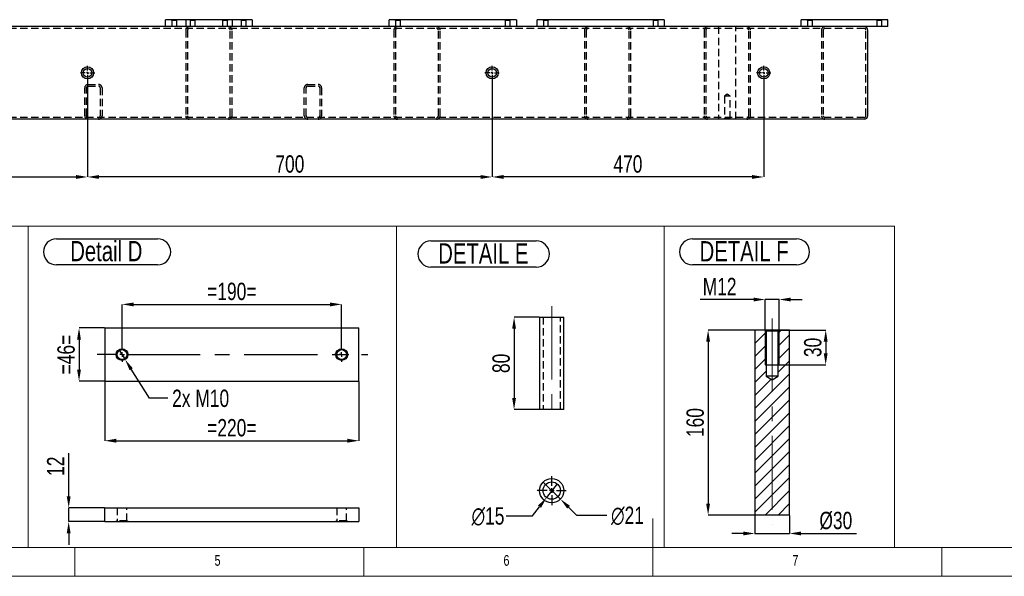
# Model space of a CAD drawing. Header units: millimetres. Extents: x 5 to 589, y 5 to 415.
# Tile 3 of 12: x 187 to 358, y 5 to 101. Entities that reach past the tile are written whole.
import ezdxf

# ---------------------------------------------------------------- set-up
doc = ezdxf.new("R2010")
doc.units = ezdxf.units.MM
doc.header["$PDSIZE"] = -1
doc.linetypes.add('CENTERX2', pattern=[20.32, 12.7, -2.54, 2.54, -2.54])
doc.linetypes.add('HIDDEN', pattern=[1.905, 1.27, -0.635])
for name, color, linetype in [('COTES', 1, 'Continuous'), ('NOTES', 6, 'Continuous'), ('TRAIT-FINS', 9, 'Continuous'), ('TRAIT-MIXTES', 3, 'CENTERX2'), ('TRAIT-TIRET', 2, 'HIDDEN')]:
    doc.layers.add(name, color=color, linetype=linetype)
doc.layers.add('TRAIT-FORT', color=4, linetype='Continuous', lineweight=25)
doc.styles.add('SLDTEXTSTYLE0', font='TXT', dxfattribs={"width": 0.75})
doc.dimstyles.new('SLDDIMSTYLE0', dxfattribs={"dimtxt": 3, "dimasz": 2, "dimexe": 0, "dimexo": 0.0625, "dimgap": 0.75, "dimtad": 1, "dimdec": 0, "dimlfac": 10, "dimrnd": 1e-09, "dimzin": 12, "dimdsep": 46, "dimtxsty": 'SLDTEXTSTYLE0', "dimsah": 1, "dimcen": 0.09, "dimadec": 0, "dimazin": 3, "dimtfac": 1, "dimtdec": 0, "dimtofl": 0, "dimtmove": 0, "dimatfit": 3, "dimfxl": 1, "dimfrac": 2, "dimtolj": 1, "dimtzin": 12, "dimarcsym": 0})
doc.dimstyles.new('SLDDIMSTYLE4', dxfattribs={"dimtxt": 3, "dimasz": 2, "dimexe": 0, "dimexo": 0.0625, "dimgap": 0.75, "dimtad": 1, "dimdec": 0, "dimlfac": 5, "dimrnd": 1e-09, "dimzin": 12, "dimdsep": 46, "dimtxsty": 'SLDTEXTSTYLE0', "dimsah": 1, "dimcen": 0.09, "dimadec": 0, "dimazin": 3, "dimtfac": 1, "dimtdec": 0, "dimtmove": 0, "dimatfit": 0, "dimfxl": 1, "dimfrac": 2, "dimtolj": 1, "dimtzin": 12, "dimarcsym": 0})
doc.dimstyles.new('SLDDIMSTYLE5', dxfattribs={"dimtxt": 3, "dimasz": 2, "dimexe": 0, "dimexo": 0.0625, "dimgap": 0.75, "dimtad": 1, "dimdec": 0, "dimlfac": 5, "dimrnd": 1e-09, "dimzin": 12, "dimdsep": 46, "dimtxsty": 'SLDTEXTSTYLE0', "dimsah": 1, "dimcen": 0.09, "dimadec": 0, "dimazin": 3, "dimtfac": 1, "dimtdec": 0, "dimtofl": 0, "dimtmove": 0, "dimatfit": 3, "dimfxl": 1, "dimfrac": 2, "dimtolj": 1, "dimtzin": 12, "dimarcsym": 0})
doc.dimstyles.new('SLDDIMSTYLE6', dxfattribs={"dimtxt": 3, "dimasz": 2, "dimexe": 0, "dimexo": 0.0625, "dimgap": 0.75, "dimtad": 0, "dimtih": 1, "dimtoh": 1, "dimdec": 0, "dimlfac": 5, "dimrnd": 1e-09, "dimzin": 12, "dimdsep": 46, "dimtxsty": 'SLDTEXTSTYLE0', "dimblk1": 'NONE', "dimsah": 1, "dimcen": 0, "dimadec": 0, "dimazin": 3, "dimtfac": 1, "dimtdec": 0, "dimtmove": 0, "dimatfit": 3, "dimldrblk": 'NONE', "dimfxl": 1, "dimfrac": 2, "dimtolj": 1, "dimtzin": 12, "dimarcsym": 0})
doc.dimstyles.new('SLDDIMSTYLE7', dxfattribs={"dimtxt": 3, "dimasz": 2, "dimexe": 0, "dimexo": 0.0625, "dimgap": 0.75, "dimtad": 0, "dimtih": 1, "dimtoh": 1, "dimdec": 0, "dimlfac": 5, "dimrnd": 1e-09, "dimzin": 12, "dimdsep": 46, "dimtxsty": 'SLDTEXTSTYLE0', "dimblk1": 'NONE', "dimsah": 1, "dimcen": 0, "dimadec": 0, "dimazin": 3, "dimtfac": 1, "dimtdec": 0, "dimtmove": 0, "dimatfit": 3, "dimldrblk": 'NONE', "dimfxl": 1, "dimfrac": 2, "dimtolj": 1, "dimtzin": 12, "dimarcsym": 0})

# ---------------------------------------------------------------- blocks, each defined once
blk = doc.blocks.new('_D_19')
at = {"layer": 'COTES', "color": 0, "lineweight": -2, "transparency": 16777216}
for p, q in [((205.16, 44.66), (205.16, 52.03)), ((207.16, 52.03), (241.16, 52.03)), ((243.16, 44.66), (243.16, 52.03))]:
    blk.add_line(p, q, dxfattribs=at)
at = {"layer": 'COTES', "color": 0, "transparency": 16777216}
for points in [[(207.16, 52.36), (207.16, 51.69), (205.16, 52.03)], [(241.16, 52.36), (241.16, 51.69), (243.16, 52.03)]]:
    blk.add_solid(points, dxfattribs=at)
at = {"layer": 'Defpoints', "color": 0, "transparency": 16777216}
for p in [(243.16, 52.03), (205.16, 44.6), (243.16, 44.6)]:
    blk.add_point(p, dxfattribs=at)
at = {"layer": 'COTES', "color": 0, "transparency": 16777216, "insert": (224.16, 55.78), "char_height": 3, "attachment_point": 2, "style": 'SLDTEXTSTYLE0'}
blk.add_mtext('\\A1;=190=', dxfattribs=at)
blk = doc.blocks.new('_D_20')
at = {"layer": 'COTES', "color": 0, "lineweight": -2, "transparency": 16777216}
for p, q in [((202.16, 38.69), (202.16, 28.45)), ((246.16, 38.69), (246.16, 28.45)), ((204.16, 28.45), (244.16, 28.45))]:
    blk.add_line(p, q, dxfattribs=at)
at = {"layer": 'COTES', "color": 0, "transparency": 16777216}
for points in [[(204.16, 28.79), (204.16, 28.12), (202.16, 28.45)], [(244.16, 28.79), (244.16, 28.12), (246.16, 28.45)]]:
    blk.add_solid(points, dxfattribs=at)
at = {"layer": 'Defpoints', "color": 0, "transparency": 16777216}
for p in [(202.16, 38.75), (246.16, 38.75), (246.16, 28.45)]:
    blk.add_point(p, dxfattribs=at)
at = {"layer": 'COTES', "color": 0, "transparency": 16777216, "insert": (224.16, 32.2), "char_height": 3, "attachment_point": 2, "style": 'SLDTEXTSTYLE0'}
blk.add_mtext('\\A1;=220=', dxfattribs=at)
blk = doc.blocks.new('_D_21')
at = {"layer": 'COTES', "color": 0, "lineweight": -2, "transparency": 16777216}
for p, q in [((202.1, 47.95), (197.72, 47.95)), ((197.72, 45.95), (197.72, 40.75)), ((202.1, 38.75), (197.72, 38.75))]:
    blk.add_line(p, q, dxfattribs=at)
at = {"layer": 'COTES', "color": 0, "transparency": 16777216}
for points in [[(197.38, 45.95), (198.05, 45.95), (197.72, 47.95)], [(197.38, 40.75), (198.05, 40.75), (197.72, 38.75)]]:
    blk.add_solid(points, dxfattribs=at)
at = {"layer": 'Defpoints', "color": 0, "transparency": 16777216}
for p in [(202.16, 47.95), (197.72, 38.75), (202.16, 38.75)]:
    blk.add_point(p, dxfattribs=at)
at = {"layer": 'COTES', "color": 0, "transparency": 16777216, "insert": (193.97, 43.35), "char_height": 3, "attachment_point": 2, "rotation": 90, "style": 'SLDTEXTSTYLE0'}
blk.add_mtext('\\A1;=46=', dxfattribs=at)
blk = doc.blocks.new('_D_22')
at = {"layer": 'COTES', "color": 0, "lineweight": -2, "transparency": 16777216}
for p, q in [((204.63, 44.2), (205.69, 42.5)), ((209.89, 35.79), (206.75, 40.8)), ((213.08, 35.79), (209.89, 35.79))]:
    blk.add_line(p, q, dxfattribs=at)
at = {"layer": 'COTES', "color": 0, "transparency": 16777216}
blk.add_solid([(207.03, 40.98), (206.47, 40.63), (205.69, 42.5)], dxfattribs=at)
at = {"layer": 'Defpoints', "color": 0, "transparency": 16777216}
for p in [(204.63, 44.2), (205.69, 42.5)]:
    blk.add_point(p, dxfattribs=at)
at = {"layer": 'COTES', "color": 0, "transparency": 16777216, "insert": (213.83, 37.29), "char_height": 3, "attachment_point": 1, "style": 'SLDTEXTSTYLE0'}
blk.add_mtext('\\A1;2x M10', dxfattribs=at)
blk = doc.blocks.new('_None')
blk = doc.blocks.new('SW_NOTE_35')
at = {"layer": 'NOTES', "color": 0}
for p, q in [((-0.02, 4.9), (17.47, 4.9)), ((17.47, 0.37), (-0.02, 0.37))]:
    blk.add_line(p, q, dxfattribs=at)
for centre, start, end in [((-0.02, 2.63), 90, 270), ((17.47, 2.63), 270, 90)]:
    blk.add_arc(centre, 2.26, start, end, dxfattribs=at)
at = {"layer": 'NOTES', "color": 0, "insert": (8.59, 4.51), "char_height": 3.5, "attachment_point": 2, "style": 'SLDTEXTSTYLE0'}
blk.add_mtext('Detail D', dxfattribs=at)
blk = doc.blocks.new('SW_CENTERMARKSYMBOL_7')
at = {"layer": 'TRAIT-MIXTES', "color": 0}
for p, q in [((-0.8, 0), (-1.25, 0)), ((0, 0), (-0.4, 0)), ((0, 0.8), (0, 1.25)), ((0, 0), (0, 0.4)), ((0, 0), (0, -0.4)), ((0, 0), (0.4, 0)), ((0.8, 0), (1.25, 0)), ((0, -0.8), (0, -1.25))]:
    blk.add_line(p, q, dxfattribs=at)
blk = doc.blocks.new('SW_CENTERMARKSYMBOL_8')
at = {"layer": 'TRAIT-MIXTES', "color": 0}
for p, q in [((-0.8, 0), (-4.33, 0)), ((0, 0), (-0.4, 0)), ((0, 0.8), (0, 1.25)), ((0, 0), (0, 0.4)), ((0, 0), (0, -0.4)), ((0, 0), (0.4, 0)), ((0.8, 0), (42.56, 0)), ((0, -0.8), (0, -1.25))]:
    blk.add_line(p, q, dxfattribs=at)
blk = doc.blocks.new('_D_23')
at = {"layer": 'COTES', "color": 0, "lineweight": -2, "transparency": 16777216}
for p, q in [((277.36, 49.83), (273, 49.83)), ((273, 47.83), (273, 35.83)), ((277.36, 33.83), (273, 33.83))]:
    blk.add_line(p, q, dxfattribs=at)
at = {"layer": 'COTES', "color": 0, "transparency": 16777216}
for points in [[(272.67, 47.83), (273.33, 47.83), (273, 49.83)], [(272.67, 35.83), (273.33, 35.83), (273, 33.83)]]:
    blk.add_solid(points, dxfattribs=at)
at = {"layer": 'Defpoints', "color": 0, "transparency": 16777216}
for p in [(277.42, 49.83), (273, 33.83), (277.42, 33.83)]:
    blk.add_point(p, dxfattribs=at)
at = {"layer": 'COTES', "color": 0, "transparency": 16777216, "insert": (269.25, 41.83), "char_height": 3, "attachment_point": 2, "rotation": 90, "style": 'SLDTEXTSTYLE0'}
blk.add_mtext('\\A1;80', dxfattribs=at)
blk = doc.blocks.new('SW_NOTE_36')
at = {"layer": 'NOTES', "color": 0}
for p, q in [((-0.1, 4.92), (18.14, 4.92)), ((18.14, 0.4), (-0.1, 0.4))]:
    blk.add_line(p, q, dxfattribs=at)
for centre, start, end in [((-0.1, 2.66), 90, 270), ((18.14, 2.66), 270, 90)]:
    blk.add_arc(centre, 2.26, start, end, dxfattribs=at)
at = {"layer": 'NOTES', "color": 0, "insert": (8.97, 4.51), "char_height": 3.5, "attachment_point": 2, "style": 'SLDTEXTSTYLE0'}
blk.add_mtext('DETAIL E', dxfattribs=at)
blk = doc.blocks.new('_D_31')
at = {"layer": 'COTES', "color": 0, "lineweight": -2, "transparency": 16777216}
for p, q in [((195.93, 18.85), (195.93, 26.29)), ((202.1, 16.85), (195.93, 16.85)), ((195.93, 14.45), (195.93, 16.85)), ((202.1, 14.45), (195.93, 14.45)), ((195.93, 12.45), (195.93, 10.45))]:
    blk.add_line(p, q, dxfattribs=at)
at = {"layer": 'COTES', "color": 0, "transparency": 16777216}
for points in [[(195.59, 18.85), (196.26, 18.85), (195.93, 16.85)], [(195.59, 12.45), (196.26, 12.45), (195.93, 14.45)]]:
    blk.add_solid(points, dxfattribs=at)
at = {"layer": 'Defpoints', "color": 0, "transparency": 16777216}
for p in [(195.93, 16.85), (202.16, 16.85), (202.16, 14.45)]:
    blk.add_point(p, dxfattribs=at)
at = {"layer": 'COTES', "color": 0, "transparency": 16777216, "insert": (192.18, 24.04), "char_height": 3, "attachment_point": 2, "rotation": 90, "style": 'SLDTEXTSTYLE0'}
blk.add_mtext('\\A1;12', dxfattribs=at)
blk = doc.blocks.new('_D_32')
at = {"layer": 'COTES', "color": 0, "lineweight": -2, "transparency": 16777216}
for p, q in [((280.43, 21.02), (278.62, 18.63)), ((271.65, 15.44), (276.2, 15.44)), ((276.2, 15.44), (277.41, 17.03))]:
    blk.add_line(p, q, dxfattribs=at)
at = {"layer": 'COTES', "color": 0, "transparency": 16777216}
blk.add_solid([(277.14, 17.24), (277.67, 16.83), (278.62, 18.63)], dxfattribs=at)
at = {"layer": 'Defpoints', "color": 0, "transparency": 16777216}
for p in [(280.43, 21.02), (278.62, 18.63)]:
    blk.add_point(p, dxfattribs=at)
at = {"layer": 'COTES', "color": 0, "transparency": 16777216, "insert": (265.65, 16.94), "char_height": 3, "attachment_point": 1, "style": 'SLDTEXTSTYLE0'}
blk.add_mtext('\\A1;∅15', dxfattribs=at)
blk = doc.blocks.new('_D_33')
at = {"layer": 'COTES', "color": 0, "lineweight": -2, "transparency": 16777216}
for p, q in [((278.03, 21.29), (281.02, 18.35)), ((283.87, 15.54), (282.44, 16.94)), ((289.04, 15.54), (283.87, 15.54))]:
    blk.add_line(p, q, dxfattribs=at)
at = {"layer": 'COTES', "color": 0, "transparency": 16777216}
blk.add_solid([(282.68, 17.18), (282.21, 16.71), (281.02, 18.35)], dxfattribs=at)
at = {"layer": 'Defpoints', "color": 0, "transparency": 16777216}
for p in [(278.03, 21.29), (281.02, 18.35)]:
    blk.add_point(p, dxfattribs=at)
at = {"layer": 'COTES', "color": 0, "transparency": 16777216, "insert": (289.79, 17.04), "char_height": 3, "attachment_point": 1, "style": 'SLDTEXTSTYLE0'}
blk.add_mtext('\\A1;∅21', dxfattribs=at)
blk = doc.blocks.new('SW_CENTERMARKSYMBOL_13')
at = {"layer": 'TRAIT-MIXTES', "color": 0}
for p, q in [((0, 0.8), (0, 2.5)), ((-0.8, 0), (-2.5, 0)), ((0, 0), (-0.4, 0)), ((0, 0), (0, 0.4)), ((0, 0), (0, -0.4)), ((0, 0), (0.4, 0)), ((0.8, 0), (2.5, 0)), ((0, -0.8), (0, -2.5))]:
    blk.add_line(p, q, dxfattribs=at)
blk = doc.blocks.new('_D_34')
at = {"layer": 'COTES', "color": 0, "lineweight": -2, "transparency": 16777216}
for p, q in [((314.67, 15.52), (314.67, 12.41)), ((320.67, 15.52), (320.67, 12.41)), ((312.67, 12.41), (310.67, 12.41)), ((314.67, 12.41), (320.67, 12.41)), ((322.67, 12.41), (332.25, 12.41))]:
    blk.add_line(p, q, dxfattribs=at)
at = {"layer": 'COTES', "color": 0, "transparency": 16777216}
for points in [[(312.67, 12.74), (312.67, 12.07), (314.67, 12.41)], [(322.67, 12.74), (322.67, 12.07), (320.67, 12.41)]]:
    blk.add_solid(points, dxfattribs=at)
at = {"layer": 'Defpoints', "color": 0, "transparency": 16777216}
for p in [(314.67, 15.59), (320.67, 15.59), (314.67, 12.41)]:
    blk.add_point(p, dxfattribs=at)
at = {"layer": 'COTES', "color": 0, "transparency": 16777216, "insert": (328.68, 16.16), "char_height": 3, "attachment_point": 2, "style": 'SLDTEXTSTYLE0'}
blk.add_mtext('\\A1;%%c30', dxfattribs=at)
blk = doc.blocks.new('_D_35')
at = {"layer": 'COTES', "color": 0, "lineweight": -2, "transparency": 16777216}
for p, q in [((314.61, 47.59), (306.58, 47.59)), ((306.58, 45.59), (306.58, 17.59)), ((314.61, 15.59), (306.58, 15.59))]:
    blk.add_line(p, q, dxfattribs=at)
at = {"layer": 'COTES', "color": 0, "transparency": 16777216}
for points in [[(306.24, 45.59), (306.91, 45.59), (306.58, 47.59)], [(306.24, 17.59), (306.91, 17.59), (306.58, 15.59)]]:
    blk.add_solid(points, dxfattribs=at)
at = {"layer": 'Defpoints', "color": 0, "transparency": 16777216}
for p in [(314.67, 47.59), (306.58, 15.59), (314.67, 15.59)]:
    blk.add_point(p, dxfattribs=at)
at = {"layer": 'COTES', "color": 0, "transparency": 16777216, "insert": (302.83, 31.59), "char_height": 3, "attachment_point": 2, "rotation": 90, "style": 'SLDTEXTSTYLE0'}
blk.add_mtext('\\A1;160', dxfattribs=at)
blk = doc.blocks.new('_D_36')
at = {"layer": 'COTES', "color": 0, "lineweight": -2, "transparency": 16777216}
for p, q in [((316.53, 47.59), (326.93, 47.59)), ((326.93, 45.59), (326.93, 43.59)), ((316.53, 41.59), (326.93, 41.59))]:
    blk.add_line(p, q, dxfattribs=at)
at = {"layer": 'COTES', "color": 0, "transparency": 16777216}
for points in [[(326.59, 45.59), (327.26, 45.59), (326.93, 47.59)], [(326.59, 43.59), (327.26, 43.59), (326.93, 41.59)]]:
    blk.add_solid(points, dxfattribs=at)
at = {"layer": 'Defpoints', "color": 0, "transparency": 16777216}
for p in [(316.47, 47.59), (316.47, 41.59), (326.93, 41.59)]:
    blk.add_point(p, dxfattribs=at)
at = {"layer": 'COTES', "color": 0, "transparency": 16777216, "insert": (323.18, 44.59), "char_height": 3, "attachment_point": 2, "rotation": 90, "style": 'SLDTEXTSTYLE0'}
blk.add_mtext('\\A1;30', dxfattribs=at)
blk = doc.blocks.new('_D_37')
at = {"layer": 'COTES', "color": 0, "lineweight": -2, "transparency": 16777216}
for p, q in [((314.47, 52.87), (305.19, 52.87)), ((316.47, 47.65), (316.47, 52.87)), ((318.87, 52.87), (316.47, 52.87)), ((318.87, 47.65), (318.87, 52.87)), ((320.87, 52.87), (322.87, 52.87))]:
    blk.add_line(p, q, dxfattribs=at)
at = {"layer": 'COTES', "color": 0, "transparency": 16777216}
for points in [[(314.47, 53.2), (314.47, 52.54), (316.47, 52.87)], [(320.87, 53.2), (320.87, 52.54), (318.87, 52.87)]]:
    blk.add_solid(points, dxfattribs=at)
at = {"layer": 'Defpoints', "color": 0, "transparency": 16777216}
for p in [(318.87, 52.87), (316.47, 47.59), (318.87, 47.59)]:
    blk.add_point(p, dxfattribs=at)
at = {"layer": 'COTES', "color": 0, "transparency": 16777216, "insert": (308.57, 56.62), "char_height": 3, "attachment_point": 2, "style": 'SLDTEXTSTYLE0'}
blk.add_mtext('\\A1;M12', dxfattribs=at)
blk = doc.blocks.new('SW_NOTE_38')
at = {"layer": 'NOTES', "color": 0}
for p, q in [((-0.06, 4.93), (17.93, 4.93)), ((17.93, 0.4), (-0.06, 0.4))]:
    blk.add_line(p, q, dxfattribs=at)
for centre, start, end in [((-0.06, 2.66), 90, 270), ((17.93, 2.66), 270, 90)]:
    blk.add_arc(centre, 2.26, start, end, dxfattribs=at)
at = {"layer": 'NOTES', "color": 0, "insert": (8.86, 4.51), "char_height": 3.5, "attachment_point": 2, "style": 'SLDTEXTSTYLE0'}
blk.add_mtext('DETAIL F', dxfattribs=at)
blk = doc.blocks.new('_D_67')
at = {"layer": 'COTES', "color": 0, "lineweight": -2, "transparency": 16777216}
for p, q in [((119.2, 90.76), (119.2, 74.07)), ((199.2, 90.76), (199.2, 74.07)), ((121.2, 74.07), (197.2, 74.07))]:
    blk.add_line(p, q, dxfattribs=at)
at = {"layer": 'COTES', "color": 0, "transparency": 16777216}
for points in [[(121.2, 74.41), (121.2, 73.74), (119.2, 74.07)], [(197.2, 74.41), (197.2, 73.74), (199.2, 74.07)]]:
    blk.add_solid(points, dxfattribs=at)
at = {"layer": 'Defpoints', "color": 0, "transparency": 16777216}
for p in [(119.2, 90.82), (199.2, 90.82), (199.2, 74.07)]:
    blk.add_point(p, dxfattribs=at)
at = {"layer": 'COTES', "color": 0, "transparency": 16777216, "insert": (159.2, 77.82), "char_height": 3, "attachment_point": 2, "style": 'SLDTEXTSTYLE0'}
blk.add_mtext('\\A1;800', dxfattribs=at)
blk = doc.blocks.new('_D_68')
at = {"layer": 'COTES', "color": 0, "lineweight": -2, "transparency": 16777216}
for p, q in [((199.2, 90.76), (199.2, 74.07)), ((269.2, 90.76), (269.2, 74.07)), ((267.2, 74.07), (201.2, 74.07))]:
    blk.add_line(p, q, dxfattribs=at)
at = {"layer": 'COTES', "color": 0, "transparency": 16777216}
for points in [[(201.2, 74.41), (201.2, 73.74), (199.2, 74.07)], [(267.2, 74.41), (267.2, 73.74), (269.2, 74.07)]]:
    blk.add_solid(points, dxfattribs=at)
at = {"layer": 'Defpoints', "color": 0, "transparency": 16777216}
for p in [(199.2, 90.82), (269.2, 90.82), (199.2, 74.07)]:
    blk.add_point(p, dxfattribs=at)
at = {"layer": 'COTES', "color": 0, "transparency": 16777216, "insert": (234.2, 77.82), "char_height": 3, "attachment_point": 2, "style": 'SLDTEXTSTYLE0'}
blk.add_mtext('\\A1;700', dxfattribs=at)
blk = doc.blocks.new('_D_69')
at = {"layer": 'COTES', "color": 0, "lineweight": -2, "transparency": 16777216}
for p, q in [((269.2, 90.76), (269.2, 74.07)), ((316.2, 90.76), (316.2, 74.07)), ((314.2, 74.07), (271.2, 74.07))]:
    blk.add_line(p, q, dxfattribs=at)
at = {"layer": 'COTES', "color": 0, "transparency": 16777216}
for points in [[(271.2, 74.41), (271.2, 73.74), (269.2, 74.07)], [(314.2, 74.41), (314.2, 73.74), (316.2, 74.07)]]:
    blk.add_solid(points, dxfattribs=at)
at = {"layer": 'Defpoints', "color": 0, "transparency": 16777216}
for p in [(269.2, 90.82), (316.2, 90.82), (269.2, 74.07)]:
    blk.add_point(p, dxfattribs=at)
at = {"layer": 'COTES', "color": 0, "transparency": 16777216, "insert": (292.7, 77.82), "char_height": 3, "attachment_point": 2, "style": 'SLDTEXTSTYLE0'}
blk.add_mtext('\\A1;470', dxfattribs=at)
blk = doc.blocks.new('SW_CENTERMARKSYMBOL_62')
at = {"layer": 'TRAIT-MIXTES', "color": 0}
for p, q in [((-0.4, 0), (-1.25, 0)), ((0, 0), (-0.2, 0)), ((0, 0.4), (0, 1.25)), ((0, 0), (0, 0.2)), ((0, 0), (0, -0.2)), ((0, 0), (0.2, 0)), ((0.4, 0), (1.25, 0)), ((0, -0.4), (0, -1.25))]:
    blk.add_line(p, q, dxfattribs=at)
blk = doc.blocks.new('SW_CENTERMARKSYMBOL_63')
at = {"layer": 'TRAIT-MIXTES', "color": 0}
for p, q in [((-0.4, 0), (-1.25, 0)), ((0, 0), (-0.2, 0)), ((0, 0.4), (0, 1.25)), ((0, 0), (0, 0.2)), ((0, 0), (0, -0.2)), ((0, 0), (0.2, 0)), ((0.4, 0), (1.25, 0)), ((0, -0.4), (0, -1.25))]:
    blk.add_line(p, q, dxfattribs=at)
blk = doc.blocks.new('SW_CENTERMARKSYMBOL_64')
at = {"layer": 'TRAIT-MIXTES', "color": 0}
for p, q in [((-0.4, 0), (-1.25, 0)), ((0, 0), (-0.2, 0)), ((0, 0.4), (0, 1.25)), ((0, 0), (0, 0.2)), ((0, 0), (0, -0.2)), ((0, 0), (0.2, 0)), ((0.4, 0), (1.25, 0)), ((0, -0.4), (0, -1.25))]:
    blk.add_line(p, q, dxfattribs=at)

msp = doc.modelspace()

# ---------------------------------------------------------------- hatches: boundary and pattern name
at = {"layer": 'TRAIT-FINS'}
h = msp.add_hatch(dxfattribs=at)
h.set_pattern_fill('ANSI31', color=256, scale=0.5, angle=3e-322, style=0)
h.paths.add_polyline_path([(316.65, 47.4), (316.47, 47.59), (314.67, 47.59), (314.67, 15.59), (320.67, 15.59), (320.67, 47.59), (318.88, 47.59), (318.69, 47.4), (318.69, 39.59), (317.67, 38.97), (316.65, 39.59)], flags=0)

# ---------------------------------------------------------------- linework, layer by layer
at = {"lineweight": 18}
for p, q in [((125.82, 65.56), (188.9, 65.56)), ((188.9, 10), (188.9, 65.56)), ((188.9, 10), (188.9, 65.56)), ((188.9, 65.56), (252.67, 65.56)), ((252.67, 10), (252.67, 65.56)), ((252.67, 10), (252.67, 65.56)), ((252.67, 65.56), (298.95, 65.56)), ((298.95, 10), (298.95, 65.56)), ((298.95, 65.56), (338.82, 65.56)), ((298.95, 65.56), (298.95, 10)), ((338.82, 65.56), (338.82, 10)), ((316.47, 47.58), (316.47, 41.59)), ((318.87, 47.58), (318.87, 41.59)), ((316.47, 41.59), (318.87, 41.59)), ((297, 5), (297, 15)), ((10, 10), (584, 10)), ((125.82, 10), (188.9, 10)), ((188.9, 10), (252.67, 10)), ((197, 10), (197, 5)), ((247, 5), (247, 10)), ((252.67, 10), (298.95, 10)), ((298.95, 10), (338.82, 10)), ((347, 5), (347, 10)), ((5, 5), (589, 5))]:
    msp.add_line(p, q, dxfattribs=at)
at = {"layer": 'TRAIT-FORT', "lineweight": 25}
for p, q in [((212.7, 100.07), (212.7, 101.27)), ((227.7, 101.27), (212.7, 101.27)), ((227.7, 101.27), (227.7, 100.07)), ((251.4, 100.07), (251.4, 101.27)), ((273.4, 101.27), (251.4, 101.27)), ((273.4, 101.27), (273.4, 100.07)), ((299, 101.27), (277, 101.27)), ((277, 100.07), (277, 101.27)), ((299, 101.27), (299, 100.07)), ((322.7, 100.07), (322.7, 101.27)), ((337.7, 101.27), (322.7, 101.27)), ((337.7, 100.07), (337.7, 101.27)), ((212.7, 100.07), (98.4, 100.07)), ((227.7, 100.07), (212.7, 100.07)), ((251.4, 100.07), (227.7, 100.07)), ((273.4, 100.07), (251.4, 100.07)), ((277, 100.07), (273.4, 100.07)), ((299, 100.07), (277, 100.07)), ((322.7, 100.07), (299, 100.07)), ((337.7, 100.07), (322.7, 100.07)), ((334.2, 84.67), (334.2, 99.47)), ((333.6, 84.07), (87.5, 84.07)), ((277.42, 49.83), (277.42, 33.83)), ((277.42, 49.83), (281.62, 49.83)), ((281.62, 33.83), (281.62, 49.83)), ((202.16, 47.95), (202.16, 38.75)), ((202.16, 47.95), (246.16, 47.95)), ((246.16, 38.75), (246.16, 47.95)), ((314.67, 47.59), (314.67, 15.59)), ((316.47, 47.59), (314.67, 47.59)), ((316.47, 47.59), (316.65, 47.4)), ((318.88, 47.59), (316.47, 47.59)), ((316.65, 47.4), (316.65, 39.59)), ((318.69, 47.4), (316.65, 47.4)), ((318.69, 47.4), (318.88, 47.59)), ((318.69, 39.59), (318.69, 47.4)), ((320.67, 47.59), (318.88, 47.59)), ((320.67, 15.59), (320.67, 47.59)), ((316.65, 39.59), (317.67, 38.97)), ((318.69, 39.59), (316.65, 39.59)), ((317.67, 38.97), (318.69, 39.59)), ((202.16, 38.75), (246.16, 38.75)), ((281.62, 33.83), (277.42, 33.83)), ((202.16, 16.85), (246.16, 16.85)), ((202.16, 14.45), (202.16, 16.85)), ((246.16, 16.85), (246.16, 14.45)), ((320.67, 15.59), (314.67, 15.59)), ((202.16, 14.45), (246.16, 14.45))]:
    msp.add_line(p, q, dxfattribs=at)
for centre, radius in [((199.2, 92.07), 1.05), ((199.2, 92.07), 0.75), ((269.2, 92.07), 1.05), ((269.2, 92.07), 0.75), ((316.2, 92.07), 1.05), ((316.2, 92.07), 0.75), ((205.16, 43.35), 1.01), ((243.16, 43.35), 1.01), ((205.16, 43.35), 0.85), ((243.16, 43.35), 0.85), ((279.52, 19.82), 2.1), ((279.52, 19.82), 1.5)]:
    msp.add_circle(centre, radius, dxfattribs=at)
for centre, start, end in [((333.6, 99.47), 0, 90), ((333.6, 84.67), 270, 0)]:
    msp.add_arc(centre, 0.6, start, end, dxfattribs=at)
at = {"layer": 'TRAIT-MIXTES', "lineweight": 18}
for p, q in [((279.52, 51.73), (279.52, 31.89)), ((317.67, 49.6), (317.67, 14.04))]:
    msp.add_line(p, q, dxfattribs=at)
at = {"layer": 'TRAIT-TIRET'}
for p, q in [((213.69, 101.27), (213.77, 101.2)), ((213.77, 101.2), (214.62, 101.2)), ((213.77, 101.2), (213.77, 100.07)), ((214.62, 101.2), (214.7, 101.27)), ((214.62, 100.07), (214.62, 101.2)), ((216.2, 101.27), (216.2, 100.07)), ((216.89, 101.27), (216.97, 101.2)), ((216.97, 101.2), (217.82, 101.2)), ((216.97, 101.2), (216.97, 100.07)), ((217.82, 101.2), (217.9, 101.27)), ((217.82, 100.07), (217.82, 101.2)), ((222.49, 101.27), (222.57, 101.2)), ((222.57, 101.2), (223.42, 101.2)), ((222.57, 101.2), (222.57, 100.07)), ((223.42, 101.2), (223.5, 101.27)), ((223.42, 100.07), (223.42, 101.2)), ((224.2, 101.27), (224.2, 100.07)), ((225.69, 101.27), (225.77, 101.2)), ((225.77, 101.2), (226.62, 101.2)), ((225.77, 101.2), (225.77, 100.07)), ((226.62, 101.2), (226.7, 101.27)), ((226.62, 100.07), (226.62, 101.2)), ((252.39, 101.27), (252.47, 101.2)), ((252.47, 101.2), (253.32, 101.2)), ((252.47, 101.2), (252.47, 100.07)), ((253.32, 101.2), (253.4, 101.27)), ((253.32, 100.07), (253.32, 101.2)), ((271.39, 101.27), (271.47, 101.2)), ((271.47, 101.2), (272.32, 101.2)), ((271.47, 101.2), (271.47, 100.07)), ((272.32, 101.2), (272.4, 101.27)), ((272.32, 100.07), (272.32, 101.2)), ((277.99, 101.27), (278.07, 101.2)), ((278.07, 101.2), (278.92, 101.2)), ((278.07, 101.2), (278.07, 100.07)), ((278.92, 101.2), (279, 101.27)), ((278.92, 100.07), (278.92, 101.2)), ((296.99, 101.27), (297.07, 101.2)), ((297.07, 101.2), (297.92, 101.2)), ((297.07, 101.2), (297.07, 100.07)), ((297.92, 101.2), (298, 101.27)), ((297.92, 100.07), (297.92, 101.2)), ((323.69, 101.27), (323.77, 101.2)), ((323.77, 101.2), (324.62, 101.2)), ((323.77, 101.2), (323.77, 100.07)), ((324.62, 101.2), (324.7, 101.27)), ((324.62, 100.07), (324.62, 101.2)), ((335.69, 101.27), (335.77, 101.2)), ((335.77, 101.2), (336.62, 101.2)), ((335.77, 101.2), (335.77, 100.07)), ((336.62, 101.2), (336.7, 101.27)), ((336.62, 100.07), (336.62, 101.2)), ((333.6, 99.77), (87.5, 99.77)), ((216.2, 99.47), (216.2, 84.67)), ((216.5, 99.47), (216.5, 84.67)), ((223.9, 84.67), (223.9, 99.47)), ((224.2, 84.67), (224.2, 99.47)), ((252.2, 99.47), (252.2, 84.67)), ((252.5, 99.47), (252.5, 84.67)), ((259.9, 84.67), (259.9, 99.47)), ((260.2, 84.67), (260.2, 99.47)), ((285.2, 99.47), (285.2, 84.67)), ((285.5, 99.47), (285.5, 84.67)), ((292.9, 84.67), (292.9, 99.47)), ((293.2, 84.67), (293.2, 99.47)), ((305.9, 99.47), (305.9, 84.67)), ((306.2, 99.47), (306.2, 84.67)), ((308.4, 100.07), (308.4, 84.07)), ((308.4, 100.07), (308.4, 99.77)), ((311.4, 84.07), (311.4, 100.07)), ((311.4, 99.77), (311.4, 100.07)), ((313.6, 84.67), (313.6, 99.47)), ((313.9, 84.67), (313.9, 99.47)), ((326.2, 99.47), (326.2, 84.67)), ((326.5, 99.47), (326.5, 84.67)), ((333.9, 84.67), (333.9, 99.47)), ((198.7, 84.67), (198.7, 89.47)), ((199, 84.67), (199, 89.47)), ((199.3, 90.07), (201.1, 90.07)), ((199.3, 89.77), (201.1, 89.77)), ((201.4, 89.47), (201.4, 84.67)), ((201.7, 89.47), (201.7, 84.67)), ((236.7, 84.67), (236.7, 89.47)), ((237, 84.67), (237, 89.47)), ((237.3, 90.07), (239.1, 90.07)), ((237.3, 89.77), (239.1, 89.77)), ((239.4, 89.47), (239.4, 84.67)), ((239.7, 89.47), (239.7, 84.67)), ((309.9, 88.38), (309.39, 88.07)), ((310.41, 88.07), (309.39, 88.07)), ((309.39, 88.07), (309.39, 84.17)), ((310.41, 88.07), (309.9, 88.38)), ((310.41, 84.17), (310.41, 88.07)), ((333.6, 84.37), (87.5, 84.37)), ((308.4, 84.37), (308.4, 84.07)), ((309.39, 84.17), (309.29, 84.07)), ((310.41, 84.17), (309.39, 84.17)), ((310.5, 84.07), (310.41, 84.17)), ((311.4, 84.07), (311.4, 84.37)), ((278.02, 49.83), (278.02, 33.83)), ((281.02, 33.83), (281.02, 49.83)), ((204.31, 16.85), (204.31, 14.61)), ((206.01, 14.61), (206.01, 16.85)), ((242.31, 16.85), (242.31, 14.61)), ((244.01, 14.61), (244.01, 16.85)), ((204.31, 14.61), (204.15, 14.45)), ((206.01, 14.61), (204.31, 14.61)), ((206.16, 14.45), (206.01, 14.61)), ((242.31, 14.61), (242.15, 14.45)), ((244.01, 14.61), (242.31, 14.61)), ((244.16, 14.45), (244.01, 14.61))]:
    msp.add_line(p, q, dxfattribs=at)
for centre, radius, start, end in [((216.8, 99.47), 0.6, 90, 180), ((216.8, 99.47), 0.3, 90, 180), ((223.6, 99.47), 0.6, 0, 90), ((223.6, 99.47), 0.3, 0, 90), ((252.8, 99.47), 0.6, 90, 180), ((252.8, 99.47), 0.3, 90, 180), ((259.6, 99.47), 0.6, 0, 90), ((259.6, 99.47), 0.3, 0, 90), ((285.8, 99.47), 0.6, 90, 180), ((285.8, 99.47), 0.3, 90, 180), ((292.6, 99.47), 0.6, 0, 90), ((292.6, 99.47), 0.3, 0, 90), ((306.5, 99.47), 0.6, 90, 180), ((306.5, 99.47), 0.3, 90, 180), ((313.3, 99.47), 0.6, 0, 90), ((313.3, 99.47), 0.3, 0, 90), ((326.8, 99.47), 0.6, 90, 180), ((326.8, 99.47), 0.3, 90, 180), ((333.6, 99.47), 0.3, 0, 90), ((199.3, 89.47), 0.6, 90, 180), ((199.3, 89.47), 0.3, 90, 180), ((201.1, 89.47), 0.6, 0, 90), ((201.1, 89.47), 0.3, 0, 90), ((237.3, 89.47), 0.6, 90, 180), ((237.3, 89.47), 0.3, 90, 180), ((239.1, 89.47), 0.6, 360, 90), ((239.1, 89.47), 0.3, 360, 90), ((199.3, 84.67), 0.6, 180, 270), ((199.3, 84.67), 0.3, 180, 270), ((201.1, 84.67), 0.6, 270, 0), ((201.1, 84.67), 0.3, 270, 0), ((216.8, 84.67), 0.6, 180, 270), ((216.8, 84.67), 0.3, 180, 270), ((223.6, 84.67), 0.6, 270, 0), ((223.6, 84.67), 0.3, 270, 0), ((237.3, 84.67), 0.6, 180, 270), ((237.3, 84.67), 0.3, 180, 270), ((239.1, 84.67), 0.6, 270, 0), ((239.1, 84.67), 0.3, 270, 0), ((252.8, 84.67), 0.6, 180, 270), ((252.8, 84.67), 0.3, 180, 270), ((259.6, 84.67), 0.6, 270, 0), ((259.6, 84.67), 0.3, 270, 0), ((285.8, 84.67), 0.6, 180, 270), ((285.8, 84.67), 0.3, 180, 270), ((292.6, 84.67), 0.6, 270, 0), ((292.6, 84.67), 0.3, 270, 0), ((306.5, 84.67), 0.6, 180, 270), ((306.5, 84.67), 0.3, 180, 270), ((313.3, 84.67), 0.6, 270, 0), ((313.3, 84.67), 0.3, 270, 0), ((326.8, 84.67), 0.6, 180, 270), ((326.8, 84.67), 0.3, 180, 270), ((333.6, 84.67), 0.3, 270, 0)]:
    msp.add_arc(centre, radius, start, end, dxfattribs=at)

# ---------------------------------------------------------------- block references
at = {"layer": 'NOTES'}
for name, p in [('SW_NOTE_35', (193.85, 58.49)), ('SW_NOTE_38', (303.95, 58.46)), ('SW_NOTE_36', (258.71, 58.09))]:
    msp.add_blockref(name, p, dxfattribs=at)
at = {"layer": 'TRAIT-MIXTES'}
for name, p in [('SW_CENTERMARKSYMBOL_63', (199.2, 92.07)), ('SW_CENTERMARKSYMBOL_64', (269.2, 92.07)), ('SW_CENTERMARKSYMBOL_62', (316.2, 92.07)), ('SW_CENTERMARKSYMBOL_8', (205.16, 43.35)), ('SW_CENTERMARKSYMBOL_7', (243.16, 43.35)), ('SW_CENTERMARKSYMBOL_13', (279.52, 19.82))]:
    msp.add_blockref(name, p, dxfattribs=at)

# ---------------------------------------------------------------- texts
at = {"layer": 'NOTES', "char_height": 1.85, "attachment_point": 1, "style": 'SLDTEXTSTYLE0'}
for s, insert in [('5', (221.17, 8.67)), ('6', (271.17, 8.67)), ('7', (321.17, 8.67))]:
    msp.add_mtext(s, dxfattribs=dict(at, insert=insert))

# ---------------------------------------------------------------- dimensions: what is measured, and where the dimension line sits
at = {"layer": 'COTES'}
for base, p1, p2, picture, middle in [((199.2, 74.07), (119.2, 90.82), (199.2, 90.82), '_D_67', (159.2, 74.07)), ((199.2, 74.07), (269.2, 90.82), (199.2, 90.82), '_D_68', (234.2, 74.07)), ((269.2, 74.07), (316.2, 90.82), (269.2, 90.82), '_D_69', (292.7, 74.07))]:
    dim = msp.add_linear_dim(base=base, p1=p1, p2=p2, dimstyle='SLDDIMSTYLE0', dxfattribs=at)
    dim.commit()
    dim.dimension.update_dxf_attribs({"geometry": picture, "text_midpoint": middle, "dimtype": 160})
for base, p1, p2, text, picture, middle in [((318.87, 52.87), (316.47, 47.59), (318.87, 47.59), 'M12', '_D_37', (308.57, 52.87)), ((314.67, 12.41), (320.67, 15.59), (314.67, 15.59), '%%c<>', '_D_34', (328.68, 12.41))]:
    dim = msp.add_linear_dim(base=base, p1=p1, p2=p2, text=text, dimstyle='SLDDIMSTYLE4', dxfattribs=at)
    dim.commit()
    dim.dimension.update_dxf_attribs({"geometry": picture, "text_midpoint": middle, "dimtype": 160})
for base, p1, p2, angle, picture, middle in [((243.16, 52.03), (205.16, 44.6), (243.16, 44.6), 0, '_D_19', (224.16, 52.03)), ((197.72, 38.75), (202.16, 47.95), (202.16, 38.75), 90, '_D_21', (197.72, 43.35)), ((246.16, 28.45), (202.16, 38.75), (246.16, 38.75), 0, '_D_20', (224.16, 28.45))]:
    dim = msp.add_linear_dim(base=base, p1=p1, p2=p2, angle=angle, text='=<>=', dimstyle='SLDDIMSTYLE5', dxfattribs=at)
    dim.commit()
    dim.dimension.update_dxf_attribs({"geometry": picture, "text_midpoint": middle, "dimtype": 160})
for base, p1, p2, dimstyle, picture, middle in [((273, 33.83), (277.42, 49.83), (277.42, 33.83), 'SLDDIMSTYLE5', '_D_23', (273, 41.83)), ((306.58, 15.59), (314.67, 47.59), (314.67, 15.59), 'SLDDIMSTYLE5', '_D_35', (306.58, 31.59)), ((326.93, 41.59), (316.47, 47.59), (316.47, 41.59), 'SLDDIMSTYLE4', '_D_36', (326.93, 44.59)), ((195.93, 16.85), (202.16, 14.45), (202.16, 16.85), 'SLDDIMSTYLE4', '_D_31', (195.93, 24.04))]:
    dim = msp.add_linear_dim(base=base, p1=p1, p2=p2, angle=90, dimstyle=dimstyle, dxfattribs=at)
    dim.commit()
    dim.dimension.update_dxf_attribs({"geometry": picture, "text_midpoint": middle, "dimtype": 160})
dim = msp.add_diameter_dim_2p(p1=(204.63, 44.2), p2=(205.69, 42.5), text='2x M<>', dimstyle='SLDDIMSTYLE6', override={"dimpost": '<>'}, dxfattribs=at)
dim.commit()
dim.dimension.update_dxf_attribs({"geometry": '_D_22', "text_midpoint": (219.64, 35.79), "dimtype": 163})
for p1, p2, picture, middle in [((280.43, 21.02), (278.62, 18.63), '_D_32', (268.28, 15.44)), ((278.03, 21.29), (281.02, 18.35), '_D_33', (292.41, 15.54))]:
    dim = msp.add_diameter_dim_2p(p1=p1, p2=p2, dimstyle='SLDDIMSTYLE7', dxfattribs=at)
    dim.commit()
    dim.dimension.update_dxf_attribs({"geometry": picture, "text_midpoint": middle, "dimtype": 163})

doc.saveas('drawing.dxf')
